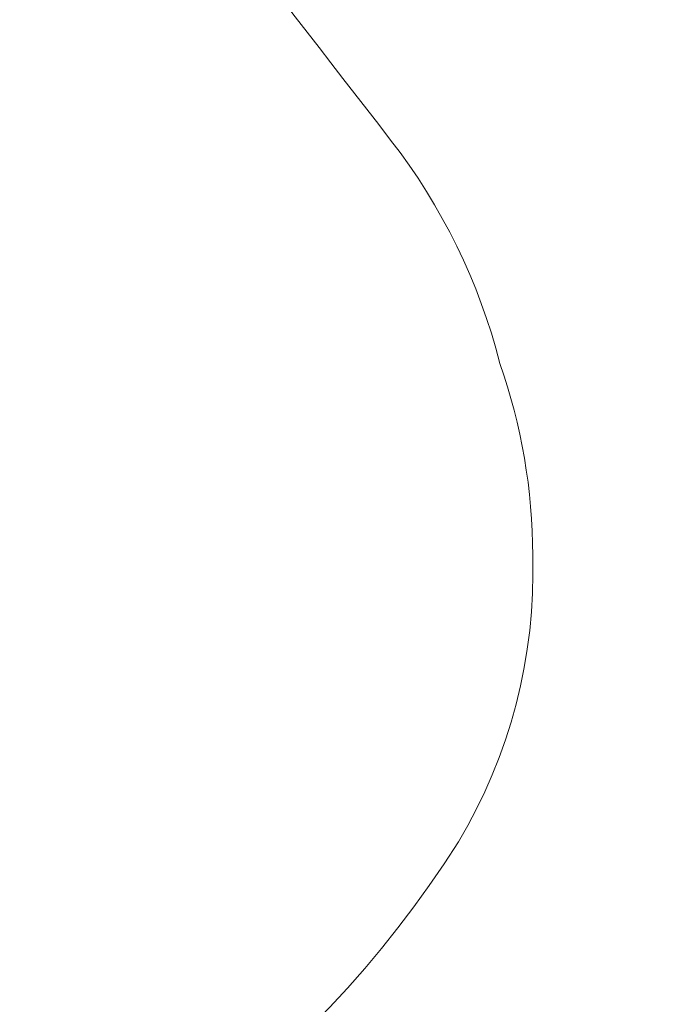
# Model space of a CAD drawing. Header units: millimetres. Extents: x 21148.2 to 21239.2, y 30135 to 30201.8.
# Tile 90 of 189: x 21179.5 to 21184.6, y 30157.4 to 30165.1. Entities that reach past the tile are written whole.
import ezdxf

# ---------------------------------------------------------------- set-up
doc = ezdxf.new("R2010")
doc.units = ezdxf.units.MM
doc.linetypes.add('AR-T1E-20-L1$0$Hidden', pattern=[7.1438, 4.7625, -2.3813])
doc.layers.add('AR-T1E-20-L1$0$I-DETL-HIDN', color=7, linetype='AR-T1E-20-L1$0$Hidden', lineweight=13)

msp = doc.modelspace()

# ---------------------------------------------------------------- linework, layer by layer
at = {"layer": 'AR-T1E-20-L1$0$I-DETL-HIDN', "ltscale": 3000}
for points in [[(21153.2543, 30149.7571, 0.046193), (21163.0325, 30150.3031, 0.03053), (21171.4844, 30152.1007, 0.032266), (21176.4068, 30153.815, 0.061858), (21180.6828, 30156.2814, 0.09921), (21182.9463, 30158.6638, 0.143678), (21183.5314, 30160.9176, 0.084165), (21183.2735, 30162.4299, 0.102695), (21182.4136, 30164.1888, -0.001078), (21180.914, 30166.1319, 0.023202), (21178.4851, 30169.0067, 0.022243), (21176.2836, 30171.425, 0.006606), (21173.2504, 30174.6357, -0.085683), (21170.763, 30177.9464, -0.317952), (21172.9755, 30187.3694, -0.17783), (21176.7121, 30188.8491), (21187.8234, 30188.8937), (21187.7715, 30201.8307)], [(21163.0325, 30150.3031, 0.03053), (21171.4844, 30152.1008, 0.032266), (21176.4068, 30153.815, 0.061858), (21180.6828, 30156.2814, 0.09921), (21182.9463, 30158.6638, 0.143678), (21183.5314, 30160.9176, 0.084165), (21183.2735, 30162.4299, 0.102695), (21182.4136, 30164.1888, -0.001078), (21180.914, 30166.1319, 0.023202), (21178.4851, 30169.0067, 0.022243), (21176.2836, 30171.425, 0.006606), (21173.2504, 30174.6357, -0.085683), (21170.763, 30177.9464, -0.317952), (21172.9755, 30187.3694, -0.17783), (21176.7121, 30188.8491), (21187.8234, 30188.8937), (21187.7715, 30201.8307)]]:
    msp.add_lwpolyline(points, format="xyb", dxfattribs=at)

doc.saveas('drawing.dxf')
